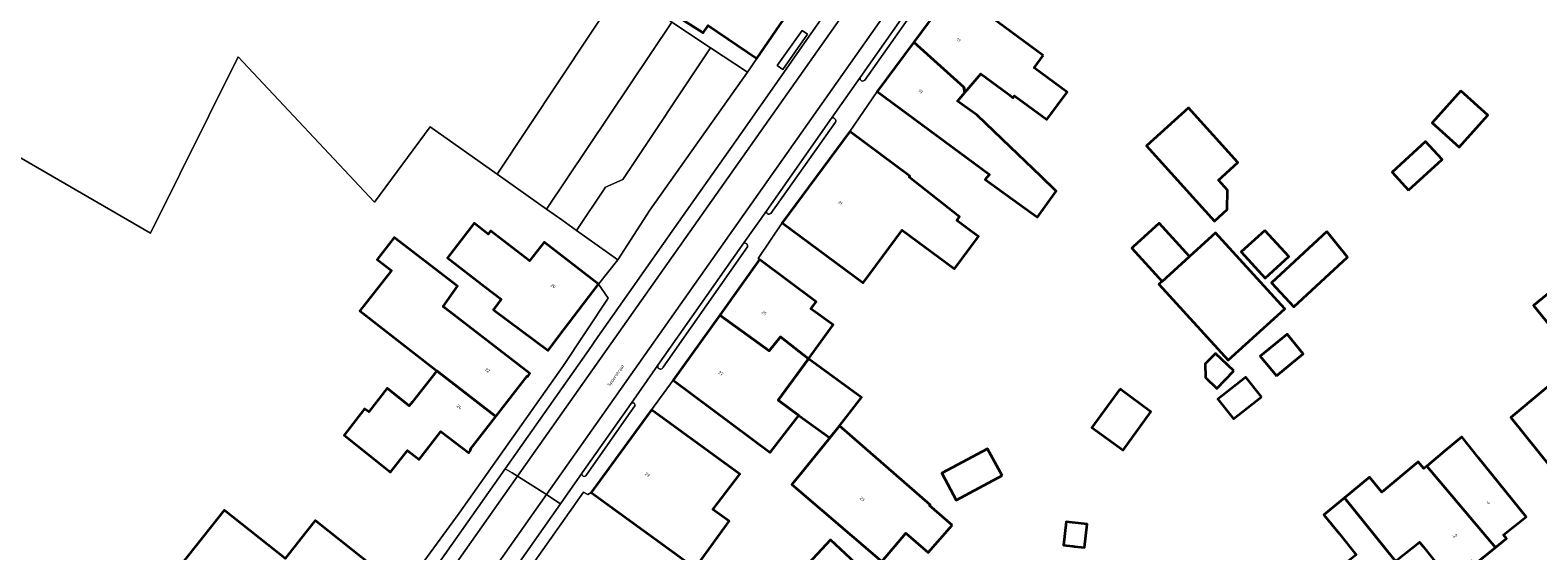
# Model space of a CAD drawing. Header units: metres. Extents: x 201541 to 204988, y 387833 to 394342.
# Tile 60 of 214: x 203837 to 204010, y 389677 to 389737. Entities that reach past the tile are written whole.
import ezdxf
from ezdxf.enums import TextEntityAlignment as Align

# ---------------------------------------------------------------- set-up
doc = ezdxf.new("R2010")
doc.units = ezdxf.units.M
doc.layers.get('Defpoints').update_dxf_attribs({"lineweight": 25})
for name, color, linetype, lineweight in [('B-WE-GR-GROENVOORZIENING-GV', 80, 'Continuous', 18), ('B-WE-OG-BEBOUWING-GV', 7, 'Continuous', 35), ('B-WE-OG-BEBOUWING-T18', 10, 'Continuous', 18), ('B-WE-OG-TERREIN_CULTUURSCHEIDING-GV', 7, 'Continuous', 18), ('B-WE-OG-TERREIN_ERF-GV', 7, 'Continuous', 18), ('B-WE-VH-VERHARDING_ASFALT-GV', 252, 'Continuous', 18), ('B-WE-VH-VERHARDING_BETONSTRAATSTEEN-GV', 252, 'Continuous', 18), ('B-WE-VH-VERHARDING_PUIN-GV', 252, 'Continuous', 18), ('B-WE-VH-VERHARDING_TEGEL-GV', 252, 'Continuous', 18)]:
    doc.layers.add(name, color=color, linetype=linetype, lineweight=lineweight)
doc.styles.add('NLCS-ISO-M200-T18', font='NLCS-ISO.ttf', dxfattribs={"height": 0.36})

msp = doc.modelspace()

# ---------------------------------------------------------------- linework, layer by layer
at = {"layer": 'B-WE-GR-GROENVOORZIENING-GV'}
for points in [[(203940.322, 389743.62), (203940.31, 389743.62), (203937.722, 389739.938), (203932.019, 389731.822), (203932.019, 389731.806)], [(203932.575, 389731.529), (203940.695, 389743.113)], [(203928.745, 389727.147), (203928.732, 389727.144), (203921.29, 389716.554), (203921.287, 389716.536)], [(203921.749, 389716.199), (203929.188, 389726.695)], [(203918.676, 389712.834), (203913.411, 389705.342), (203908.806, 389698.789), (203908.804, 389698.773)], [(203909.398, 389698.546), (203919.095, 389712.375)], [(203905.726, 389694.394), (203905.713, 389694.388), (203900.107, 389686.41), (203900.1, 389686.389)], [(203900.599, 389686.159), (203906.16, 389694.086)]]:
    msp.add_lwpolyline(points, dxfattribs=at)
msp.add_lwpolyline([(203925.985, 389736.775), (203925.355, 389737.222), (203922.493, 389733.19), (203923.123, 389732.743)], close=True, dxfattribs=at)
for points in [[(203932.019, 389731.806, 0.8193219), (203932.575, 389731.529)], [(203929.188, 389726.695, 0.6736925), (203928.745, 389727.147)], [(203921.287, 389716.536, 0.8373613), (203921.749, 389716.199)], [(203919.095, 389712.375, 0.4819316), (203918.676, 389712.834)], [(203908.804, 389698.773, 1.0492537), (203909.398, 389698.546)], [(203906.16, 389694.086, 0.7518542), (203905.726, 389694.394)], [(203900.1, 389686.389, 1.0283561), (203900.599, 389686.159)]]:
    msp.add_lwpolyline(points, format="xyb", dxfattribs=at)
at = {"layer": 'B-WE-OG-BEBOUWING-GV'}
for points in [[(203906.944, 389741.216), (203908.678, 389740.012), (203910.792, 389738.544), (203910.988, 389738.86), (203914.01, 389736.948), (203914.586, 389737.791), (203920.161, 389733.987), (203924.093, 389739.748), (203918.304, 389743.698), (203915.677, 389739.508), (203912.677, 389741.583), (203912.572, 389741.414), (203911.263, 389742.226), (203911.091, 389741.949), (203908.425, 389743.602)], [(203953.041, 389734.352), (203942.71, 389741.997), (203938.176, 389735.869), (203943.935, 389730.692), (203944.051, 389730.084), (203945.888, 389732.219), (203949.049, 389729.891), (203949.585, 389729.496), (203949.754, 389729.725), (203953.469, 389726.987), (203955.781, 389730.125), (203951.987, 389732.921)], [(203944.051, 389730.084), (203943.935, 389730.692), (203938.176, 389735.869), (203933.984, 389730.203), (203946.877, 389720.663), (203946.385, 389720.097), (203951.637, 389716.302), (203952.383, 389715.763), (203954.537, 389718.745), (203952.756, 389720.467), (203949.264, 389723.843), (203946.468, 389726.519), (203945.451, 389727.492), (203943.208, 389729.104)], [(204000.999, 389730.271), (203997.703, 389726.597), (204000.795, 389723.82), (204004.091, 389727.494)], [(203970.557, 389717.698), (203972.705, 389715.321), (203974.169, 389716.644), (203974.212, 389718.866), (203973.149, 389720.042), (203975.385, 389722.063), (203969.708, 389728.342), (203964.881, 389723.977)], [(203930.845, 389725.604), (203923.069, 389715.135), (203932.363, 389708.232), (203936.855, 389714.28), (203942.855, 389709.824), (203945.623, 389713.551), (203944.668, 389714.26), (203943.133, 389715.4), (203943.442, 389715.817), (203937.64, 389720.373), (203937.741, 389720.502)], [(203994.997, 389718.857), (203998.832, 389722.382), (203996.928, 389724.453), (203993.093, 389720.927)], [(203901.978, 389708.067), (203895.721, 389712.888), (203894.071, 389710.744), (203889.588, 389714.197), (203889.307, 389713.83), (203887.69, 389715.075), (203885.385, 389712.081), (203884.625, 389711.093), (203888.9, 389707.802), (203890.799, 389706.34), (203889.975, 389705.225), (203889.904, 389705.13), (203896.2, 389700.472), (203897.419, 389702.12)], [(203969.832, 389711.256), (203966.351, 389715.076), (203963.38, 389712.37), (203963.21, 389712.215), (203966.691, 389708.394)], [(203978.476, 389714.257), (203975.764, 389711.779), (203978.522, 389708.761), (203981.234, 389711.239)], [(203890.17, 389692.866), (203893.766, 389697.529), (203893.846, 389697.468), (203894.105, 389697.805), (203884.354, 389705.329), (203884.136, 389705.497), (203885.787, 389707.849), (203878.518, 389713.432), (203876.578, 389710.905), (203878.198, 389709.661), (203874.572, 389705.013), (203883.403, 389698.131), (203883.396, 389698.122)], [(203969.832, 389711.256), (203966.691, 389708.394), (203966.335, 389708.07), (203974.284, 389699.344), (203980.779, 389705.261), (203972.831, 389713.987)], [(203985.601, 389714.131), (203979.262, 389708.25), (203981.827, 389705.484), (203987.979, 389711.191)], [(203915.893, 389704.52), (203921.576, 389700.419), (203922.872, 389702.024), (203926.078, 389699.498), (203928.921, 389703.403), (203926.375, 389705.257), (203926.954, 389706.038), (203920.471, 389710.899)], [(204015.124, 389699.169), (204018.735, 389702.109), (204013.263, 389708.833), (204009.339, 389705.639), (204014.516, 389699.258), (204014.161, 389698.96), (204006.732, 389692.765), (204013.01, 389684.963), (204021.233, 389691.579)], [(203926.078, 389699.498), (203922.872, 389702.024), (203921.576, 389700.419), (203915.893, 389704.52), (203910.538, 389697.057), (203921.684, 389688.726), (203924.679, 389692.609), (203924.986, 389693.008), (203922.612, 389694.737)], [(203979.822, 389697.55), (203982.906, 389700.078), (203981.043, 389702.349), (203977.96, 389699.822)], [(203928.556, 389690.432), (203929.662, 389691.791), (203932.157, 389695.069), (203926.078, 389699.498), (203922.612, 389694.737), (203924.986, 389693.008)], [(203974.919, 389698.108), (203972.821, 389700.127), (203971.651, 389698.911), (203971.68, 389697.356), (203972.986, 389696.099)], [(203880.575, 389694.532), (203880.245, 389694.102), (203877.707, 389696.121), (203875.599, 389693.411), (203875.119, 389693.776), (203872.766, 389690.743), (203878.099, 389686.468), (203880.035, 389688.978), (203881.381, 389687.94), (203883.873, 389691.17), (203887.079, 389688.696), (203887.33, 389689.031), (203887.256, 389689.088), (203890.17, 389692.866), (203883.396, 389698.122)], [(203978.101, 389695.139), (203976.316, 389697.398), (203973.102, 389694.858), (203974.888, 389692.599)], [(203961.845, 389696.022), (203958.638, 389691.603), (203962.205, 389689.013), (203965.413, 389693.432), (203961.973, 389695.929)], [(203901.133, 389684.153), (203910.362, 389677.434), (203913.077, 389675.457), (203916.99, 389680.858), (203915.118, 389682.213), (203918.197, 389686.263), (203908.049, 389693.652)], [(203942.573, 389680.402), (203939.981, 389682.64), (203940.078, 389682.727), (203929.662, 389691.791), (203928.556, 389690.432), (203925.109, 389686.196), (203924.177, 389685.05), (203934.492, 389676.233), (203937.25, 389679.464), (203939.817, 389677.259)], [(203997.089, 389687.18), (204004.968, 389677.818), (204006.25, 389678.852), (204005.908, 389679.277), (204008.497, 389681.366), (204003.026, 389688.146), (204001.098, 389690.535), (203999.136, 389688.893)], [(203948.308, 389686.097), (203946.645, 389689.182), (203941.398, 389686.353), (203943.061, 389683.268)], [(204004.968, 389677.818), (203997.089, 389687.18), (203996.749, 389686.895), (203996.104, 389687.666), (203991.931, 389684.175), (203990.52, 389685.899), (203987.639, 389683.542), (203993.485, 389676.243), (203996.246, 389678.454), (203996.665, 389677.93), (203999.623, 389674.229), (204000, 389674.53), (204001.746, 389675.925), (204002.234, 389676.318), (204002.579, 389675.891)], [(203994.638, 389670.216), (203991.619, 389673.984), (203991.246, 389674.449), (203993.485, 389676.243), (203987.639, 389683.542), (203985.279, 389681.591), (203987.006, 389679.435), (203988.961, 389676.994), (203984.509, 389673.427), (203990.034, 389666.529)], [(203868.413, 389679.619), (203865.999, 389676.579), (203859.003, 389682.134), (203853.998, 389675.831), (203858.857, 389671.972), (203860.898, 389674.542), (203862.818, 389673.018), (203870.126, 389667.215), (203870.449, 389667.613), (203870.328, 389667.709), (203876.093, 389674.969), (203876.205, 389674.88), (203876.536, 389675.286), (203869.444, 389680.917)], [(203956.643, 389677.962), (203957.776, 389677.836), (203958.074, 389680.512), (203955.67, 389680.78), (203955.371, 389678.104), (203956.443, 389677.984)], [(203931.867, 389669.514), (203934.722, 389672.573), (203934.935, 389672.801), (203928.603, 389678.712), (203925.043, 389674.898), (203931.375, 389668.987)]]:
    msp.add_lwpolyline(points, close=True, dxfattribs=at)
at = {"layer": 'B-WE-OG-TERREIN_CULTUURSCHEIDING-GV'}
msp.add_lwpolyline([(203844.208, 389770.235), (203822.155, 389730.367), (203850.524, 389713.94), (203860.606, 389734.186), (203876.242, 389717.483), (203882.644, 389726.162), (203890.334, 389720.71), (203904.509, 389742.092), (203876.691, 389760.533), (203883.814, 389770.049), (203844.934, 389771.547)], close=True, dxfattribs=at)
at = {"layer": 'B-WE-OG-TERREIN_ERF-GV'}
for points in [[(203942.71, 389741.997), (203953.041, 389734.352), (203951.987, 389732.921), (203955.781, 389730.125), (203953.469, 389726.987), (203949.754, 389729.725), (203949.585, 389729.496), (203949.049, 389729.891), (203945.888, 389732.219), (203944.051, 389730.084), (203943.208, 389729.104), (203945.451, 389727.492), (203946.468, 389726.519), (203949.264, 389723.843), (203952.756, 389720.467), (203954.537, 389718.745), (203952.383, 389715.763), (203951.637, 389716.302), (203946.385, 389720.097), (203946.877, 389720.663), (203933.984, 389730.203), (203930.845, 389725.604), (203937.741, 389720.502), (203937.64, 389720.373), (203943.442, 389715.817), (203943.133, 389715.4), (203944.668, 389714.26), (203945.623, 389713.551), (203942.855, 389709.824), (203936.855, 389714.28), (203932.363, 389708.232), (203923.069, 389715.135), (203920.309, 389711.017), (203920.471, 389710.899), (203926.954, 389706.038), (203926.375, 389705.257), (203928.921, 389703.403), (203926.078, 389699.498), (203932.157, 389695.069), (203929.662, 389691.791), (203940.078, 389682.727), (203939.981, 389682.64), (203942.573, 389680.402), (203939.817, 389677.259), (203937.25, 389679.464), (203934.492, 389676.233), (203924.177, 389685.05), (203925.109, 389686.196), (203928.556, 389690.432), (203924.986, 389693.008), (203924.679, 389692.609), (203921.684, 389688.726), (203910.538, 389697.057), (203908.049, 389693.652), (203918.197, 389686.263), (203915.118, 389682.213), (203916.99, 389680.858), (203913.077, 389675.457)], [(203910.395, 389738.19), (203914.841, 389735.242), (203919.094, 389732.423), (203920.161, 389733.987), (203914.586, 389737.791), (203914.01, 389736.948), (203910.988, 389738.86)], [(203857.039, 389642.563), (203860.935, 389647.142), (203864.67, 389651.856), (203876.123, 389667.865), (203877.224, 389669.455), (203879.602, 389672.908), (203881.932, 389676.221), (203885.978, 389681.767), (203897.87, 389698.618), (203903.088, 389706.471), (203901.978, 389708.067), (203904.196, 389710.883), (203899.459, 389714.241), (203897.755, 389715.449), (203896.008, 389716.687), (203890.334, 389720.71), (203882.644, 389726.162), (203876.242, 389717.483), (203860.606, 389734.186), (203850.524, 389713.94), (203822.155, 389730.367)], [(203988.961, 389676.994), (203987.006, 389679.435), (203985.279, 389681.591), (203987.639, 389683.542), (203990.52, 389685.899), (203991.931, 389684.175), (203996.104, 389687.666), (203996.749, 389686.895), (203997.089, 389687.18), (203999.136, 389688.893), (204001.098, 389690.535), (204003.026, 389688.146), (204008.497, 389681.366), (204005.908, 389679.277), (204006.25, 389678.852), (204004.968, 389677.818), (204002.579, 389675.891)], [(203910.362, 389677.434), (203901.133, 389684.153), (203900.745, 389683.914), (203900.265, 389684.181), (203893.948, 389675.213)], [(203999.623, 389674.229), (203996.665, 389677.93), (203996.246, 389678.454), (203993.485, 389676.243)]]:
    msp.add_lwpolyline(points, dxfattribs=at)
for points in [[(204000.999, 389730.271), (204004.091, 389727.494), (204000.795, 389723.82), (203997.703, 389726.597)], [(203970.557, 389717.698), (203964.881, 389723.977), (203969.708, 389728.342), (203975.385, 389722.063), (203973.149, 389720.042), (203974.212, 389718.866), (203974.169, 389716.644), (203972.705, 389715.321)], [(203998.832, 389722.382), (203994.997, 389718.857), (203993.093, 389720.927), (203996.928, 389724.453)], [(203901.978, 389708.067), (203897.419, 389702.12), (203896.2, 389700.472), (203889.904, 389705.13), (203889.975, 389705.225), (203890.799, 389706.34), (203888.9, 389707.802), (203884.625, 389711.093), (203885.385, 389712.081), (203887.69, 389715.075), (203889.307, 389713.83), (203889.588, 389714.197), (203894.071, 389710.744), (203895.721, 389712.888)], [(203972.831, 389713.987), (203980.779, 389705.261), (203974.284, 389699.344), (203966.335, 389708.07), (203966.691, 389708.394), (203963.21, 389712.215), (203963.38, 389712.37), (203966.351, 389715.076), (203969.832, 389711.256)], [(203975.764, 389711.779), (203978.476, 389714.257), (203981.234, 389711.239), (203978.522, 389708.761)], [(203884.354, 389705.329), (203894.105, 389697.805), (203893.846, 389697.468), (203893.766, 389697.529), (203890.17, 389692.866), (203887.256, 389689.088), (203887.33, 389689.031), (203887.079, 389688.696), (203883.873, 389691.17), (203881.381, 389687.94), (203880.035, 389688.978), (203878.099, 389686.468), (203872.766, 389690.743), (203875.119, 389693.776), (203875.599, 389693.411), (203877.707, 389696.121), (203880.245, 389694.102), (203880.575, 389694.532), (203883.396, 389698.122), (203883.403, 389698.131), (203874.572, 389705.013), (203878.198, 389709.661), (203876.578, 389710.905), (203878.518, 389713.432), (203885.787, 389707.849), (203884.136, 389705.497)], [(203985.601, 389714.131), (203987.979, 389711.191), (203981.827, 389705.484), (203979.262, 389708.25)], [(204014.161, 389698.96), (204014.516, 389699.258), (204009.339, 389705.639), (204013.263, 389708.833), (204018.735, 389702.109), (204015.124, 389699.169), (204021.233, 389691.579), (204013.01, 389684.963), (204006.732, 389692.765)], [(203979.822, 389697.55), (203977.96, 389699.822), (203981.043, 389702.349), (203982.906, 389700.078)], [(203974.919, 389698.108), (203972.986, 389696.099), (203971.68, 389697.356), (203971.651, 389698.911), (203972.821, 389700.127)], [(203974.888, 389692.599), (203973.102, 389694.858), (203976.316, 389697.398), (203978.101, 389695.139)], [(203958.638, 389691.603), (203961.845, 389696.022), (203961.973, 389695.929), (203965.413, 389693.432), (203962.205, 389689.013)], [(203948.308, 389686.097), (203943.061, 389683.268), (203941.398, 389686.353), (203946.645, 389689.182)], [(203859.003, 389682.134), (203865.999, 389676.579), (203868.413, 389679.619), (203869.444, 389680.917), (203876.536, 389675.286), (203876.205, 389674.88), (203876.093, 389674.969), (203870.328, 389667.709), (203870.449, 389667.613), (203870.126, 389667.215), (203862.818, 389673.018), (203860.898, 389674.542), (203858.857, 389671.972), (203853.998, 389675.831)], [(203958.074, 389680.512), (203957.776, 389677.836), (203956.643, 389677.962), (203956.443, 389677.984), (203955.371, 389678.104), (203955.67, 389680.78)], [(203928.603, 389678.712), (203934.935, 389672.801), (203934.722, 389672.573), (203931.867, 389669.514), (203931.375, 389668.987), (203925.043, 389674.898)]]:
    msp.add_lwpolyline(points, close=True, dxfattribs=at)
at = {"layer": 'B-WE-VH-VERHARDING_ASFALT-GV'}
for points in [[(203892.686, 389686.01), (203950.381, 389767.922), (203948.941, 389768.935), (203925.912, 389736.187), (203923.27, 389732.374), (203917.78, 389724.592), (203910.718, 389714.553), (203905.917, 389707.73), (203901.897, 389702.016), (203900.812, 389700.461), (203891.263, 389686.877), (203892.063, 389686.407)], [(203950.381, 389767.922), (203892.686, 389686.01), (203895.996, 389683.9), (203953.583, 389765.671)], [(203943.4, 389748.017), (203955.07, 389764.624), (203953.583, 389765.671), (203895.996, 389683.9), (203896.727, 389683.433), (203897.604, 389682.848), (203900.107, 389686.41), (203905.713, 389694.388), (203908.806, 389698.789), (203913.411, 389705.342), (203918.676, 389712.834), (203921.29, 389716.554), (203928.732, 389727.144), (203932.019, 389731.822), (203937.722, 389739.938), (203940.31, 389743.62)]]:
    msp.add_lwpolyline(points, close=True, dxfattribs=at)
for points in [[(203871.01, 389655.236), (203892.686, 389686.01), (203892.063, 389686.407), (203891.263, 389686.877), (203883.159, 389675.347), (203880.993, 389672.266), (203871.401, 389658.62), (203870.641, 389657.539)], [(203875.228, 389654.41), (203895.996, 389683.9), (203892.686, 389686.01), (203871.01, 389655.236)], [(203877.971, 389654.91), (203897.604, 389682.848), (203896.727, 389683.433), (203895.996, 389683.9), (203875.228, 389654.41)]]:
    msp.add_lwpolyline(points, dxfattribs=at)
at = {"layer": 'B-WE-VH-VERHARDING_BETONSTRAATSTEEN-GV'}
msp.add_lwpolyline([(203904.196, 389710.883), (203907.871, 389716.581), (203919.094, 389732.423), (203914.841, 389735.242), (203904.773, 389720.088), (203902.76, 389719.231), (203899.459, 389714.241)], close=True, dxfattribs=at)
at = {"layer": 'B-WE-VH-VERHARDING_PUIN-GV'}
for points in [[(203910.395, 389738.19), (203904.509, 389742.092), (203890.334, 389720.71), (203896.008, 389716.687)], [(203899.459, 389714.241), (203902.76, 389719.231), (203904.773, 389720.088), (203914.841, 389735.242), (203910.395, 389738.19), (203896.008, 389716.687), (203897.755, 389715.449)]]:
    msp.add_lwpolyline(points, close=True, dxfattribs=at)
at = {"layer": 'B-WE-VH-VERHARDING_TEGEL-GV'}
for points in [[(203870.641, 389657.539), (203871.401, 389658.62), (203880.993, 389672.266), (203883.159, 389675.347), (203891.263, 389686.877), (203900.812, 389700.461), (203901.897, 389702.016), (203905.917, 389707.73), (203910.718, 389714.553), (203917.78, 389724.592), (203923.27, 389732.374), (203925.912, 389736.187), (203948.941, 389768.935), (203956.306, 389779.407), (203964.492, 389791.043), (203967.726, 389795.617), (203973.112, 389803.355)], [(203969.595, 389800.788), (203963.522, 389792.135), (203962.174, 389793.16), (203961.829, 389792.666), (203961.727, 389792.738), (203958.198, 389787.69), (203954.669, 389782.643), (203954.771, 389782.571), (203954.425, 389782.077), (203955.283, 389781.492), (203946.017, 389767.89), (203944.973, 389768.438), (203944.428, 389767.8), (203943.13, 389765.95), (203937.914, 389758.626), (203934.415, 389753.609), (203926.403, 389742.085), (203926.024, 389742.348), (203924.093, 389739.748), (203920.161, 389733.987)], [(203908.049, 389693.652), (203910.538, 389697.057), (203915.893, 389704.52), (203920.471, 389710.899), (203920.309, 389711.017), (203923.069, 389715.135), (203930.845, 389725.604), (203933.984, 389730.203), (203938.176, 389735.869), (203942.71, 389741.997)], [(203940.695, 389743.113), (203932.575, 389731.529)], [(203920.161, 389733.987), (203919.094, 389732.423), (203907.871, 389716.581), (203904.196, 389710.883), (203901.978, 389708.067), (203903.088, 389706.471), (203897.87, 389698.618), (203885.978, 389681.767), (203881.932, 389676.221), (203879.602, 389672.908), (203877.224, 389669.455), (203876.123, 389667.865), (203864.67, 389651.856), (203860.935, 389647.142), (203857.039, 389642.563)], [(203932.019, 389731.806), (203932.019, 389731.822), (203928.732, 389727.144), (203928.745, 389727.147)], [(203929.188, 389726.695), (203921.749, 389716.199)], [(203921.287, 389716.536), (203921.29, 389716.554), (203918.676, 389712.834)], [(203919.095, 389712.375), (203909.398, 389698.546)], [(203908.804, 389698.773), (203908.806, 389698.789), (203905.713, 389694.388), (203905.726, 389694.394)], [(203893.948, 389675.213), (203900.265, 389684.181), (203900.745, 389683.914), (203901.133, 389684.153), (203908.049, 389693.652)], [(203906.16, 389694.086), (203900.599, 389686.159)], [(203900.1, 389686.389), (203900.107, 389686.41), (203897.604, 389682.848), (203877.971, 389654.91)]]:
    msp.add_lwpolyline(points, dxfattribs=at)
msp.add_lwpolyline([(203925.985, 389736.775), (203923.123, 389732.743), (203922.493, 389733.19), (203925.355, 389737.222)], close=True, dxfattribs=at)
for points in [[(203932.575, 389731.529, -0.8193219), (203932.019, 389731.806)], [(203928.745, 389727.147, -0.6736925), (203929.188, 389726.695)], [(203921.749, 389716.199, -0.8373613), (203921.287, 389716.536)], [(203918.676, 389712.834, -0.4819316), (203919.095, 389712.375)], [(203909.398, 389698.546, -1.0492537), (203908.804, 389698.773)], [(203905.726, 389694.394, -0.7518542), (203906.16, 389694.086)], [(203900.599, 389686.159, -1.0283561), (203900.1, 389686.389)]]:
    msp.add_lwpolyline(points, format="xyb", dxfattribs=at)

# ---------------------------------------------------------------- texts
at = {"layer": 'B-WE-OG-BEBOUWING-T18', "style": 'NLCS-ISO-M200-T18'}
for s, rotation, p in [('17', 323.5, (203943.325, 389736.104)), ('19', 323.5, (203938.962, 389730.207)), ('21', 323.4, (203929.749, 389717.419)), ('20', 322.6, (203896.78, 389707.861)), ('25', 324.4, (203920.991, 389704.763)), ('22', 322.4, (203889.228, 389698.195)), ('27', 324.4, (203916.024, 389697.842)), ('24', 322.4, (203885.974, 389693.975)), ('29', 324, (203907.576, 389686.206)), ('23', 319.5, (203932.255, 389683.407)), ('4', 38.9, (204004.14, 389682.99)), ('4a', 38.8, (204000.294, 389679.187))]:
    msp.add_text(s, height=0.36, rotation=rotation, dxfattribs=at).set_placement(p, align=Align.MIDDLE)
at = {"layer": 'Defpoints', "color": 250, "style": 'NLCS-ISO-M200-T18'}
msp.add_text('Spoorstraat', height=0.36, rotation=54, dxfattribs=at).set_placement((203904.008, 389697.573), align=Align.MIDDLE)

doc.saveas('drawing.dxf')
